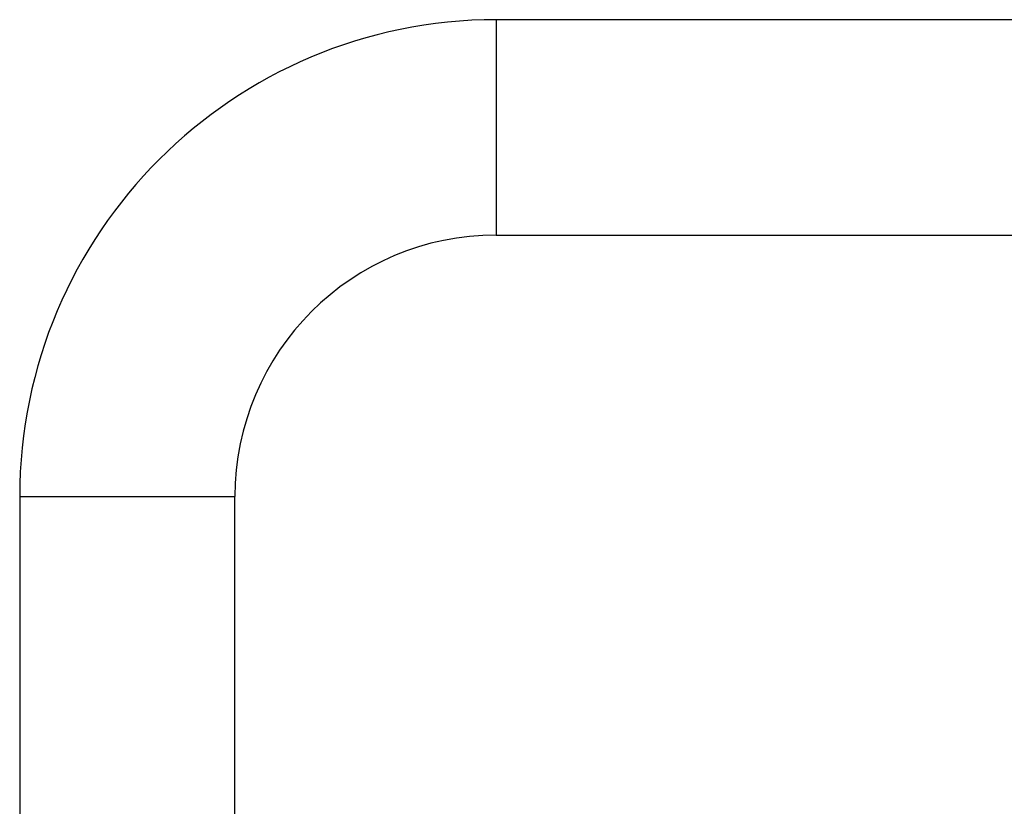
# Paper-space layout '_Right' of a CAD drawing. Header units: millimetres. Extents: x -25 to 310, y -1 to 320.
# Tile 50 of 51: x -18 to 143, y 127 to 255. Entities that reach past the tile are written whole.
import ezdxf

# ---------------------------------------------------------------- set-up
doc = ezdxf.new("R2010")
doc.units = ezdxf.units.MM

psp = doc.layouts.new('_Right')

# ---------------------------------------------------------------- linework, layer by layer
at = {"color": 7, "linetype": 'Continuous', "lineweight": 25}
for p, q in [((225, 255), (60, 255)), ((60, 220), (165.29, 220)), ((-17.5, 177.5), (-17.5, 60.05)), ((17.5, 60.05), (17.5, 177.5))]:
    psp.add_line(p, q, dxfattribs=at)
at = {"color": 8, "linetype": 'Continuous', "lineweight": 25}
for p, q in [((60, 255), (60, 220)), ((-17.5, 177.5), (17.5, 177.5))]:
    psp.add_line(p, q, dxfattribs=at)
at = {"color": 7, "linetype": 'Continuous', "lineweight": 25}
for radius in [77.5, 42.5]:
    psp.add_arc((60, 177.5), radius, 90, 180, dxfattribs=at)

doc.saveas('drawing.dxf')
